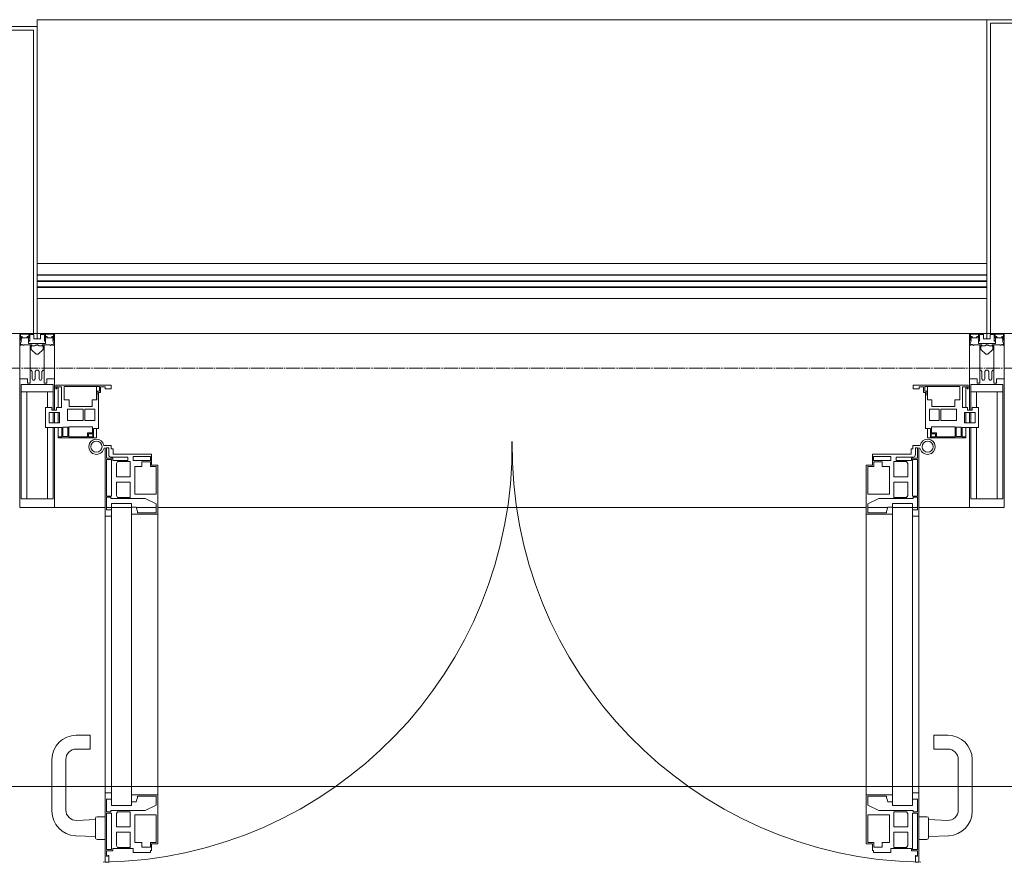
# Model space of a CAD drawing. Header units: millimetres. Extents: x 5617 to 109543, y 7718 to 202726.
# Tile 58 of 84: x 49574 to 50986, y 32391 to 33600. Entities that reach past the tile are written whole.
import ezdxf

# ---------------------------------------------------------------- set-up
doc = ezdxf.new("R2010")
doc.units = ezdxf.units.MM
doc.linetypes.add('ADSK_Линия сетки', pattern=[25, 20, -2.5, 0, -2.5])
for name, color, linetype, lineweight in [('Двери', 7, 'Continuous', 18), ('Импосты витража', 7, 'Continuous', 18), ('Колонны', 7, 'Continuous', 18), ('Ограждение', 7, 'Continuous', 18), ('Оси', 7, 'Continuous', 9), ('Панели витража', 7, 'Continuous', 18), ('Перекрытия', 7, 'Continuous', 18), ('Поручни', 7, 'Continuous', 18), ('Элементы узлов', 7, 'Continuous', 18)]:
    doc.layers.add(name, color=color, linetype=linetype, lineweight=lineweight)

# ---------------------------------------------------------------- blocks, each defined once
blk = doc.blocks.new('135_SLK_K4_AR_rvt-1-МКСС_К4_L16_54_900_')
at = {"layer": 'Перекрытия', "color": 253, "true_color": 0xaaaaaa}
blk.add_line((124100, 32500), (120650, 32500), dxfattribs=at)
blk = doc.blocks.new('Rectangular Mullion - 50Wx250H-V50-МКСС_К4_L16_54_900_')
at = {"layer": 'Элементы узлов', "color": 253, "lineweight": 5, "true_color": 0xaaaaaa}
for p, q in [((-25, 135.1), (-25, 250)), ((-25, 250), (0, 250)), ((25, 250), (0, 250)), ((25, 65.2), (25, 250)), ((-23, 237.3), (0, 237.3)), ((-23, 237.3), (-23, 135.1)), ((-14.9, 135.1), (-14.9, 237.3)), ((23, 237.3), (0, 237.3)), ((14.9, 84), (14.9, 237.3)), ((23, 237.3), (23, 73.6)), ((-25, 113.4), (-25, 128.4)), ((-23, 128.4), (-23, 113.4)), ((-25, 65.2), (-25, 110.1)), ((-23, 110.1), (-23, 73.6)), ((-14.9, 84), (-14.9, 106.6)), ((0, 84), (-23, 84)), ((-0.5, 73.6), (-23, 73.6)), ((-14, 71.3), (-14, 65.2)), ((-10, 71.3), (-14, 71.3)), ((-10, 53), (-10, 71.3)), ((0, 84), (23, 84)), ((0.5, 73.6), (23, 73.6)), ((10, 71.3), (14, 71.3)), ((10, 53), (10, 71.3)), ((14, 71.3), (14, 65.2)), ((-14, 65.2), (-25, 65.2)), ((-7, 65.2), (-5.9, 67.3)), ((-7, 65.2), (-7, 54.7)), ((-4.1, 67.3), (-5.9, 67.3)), ((-4.1, 67.3), (-2.9, 65.1)), ((-2.9, 65.1), (-2.9, 54.6)), ((4.1, 67.3), (2.9, 65.1)), ((2.9, 65.1), (2.9, 54.6)), ((4.1, 67.3), (5.9, 67.3)), ((7, 65.2), (5.9, 67.3)), ((7, 65.2), (7, 54.7)), ((14, 65.2), (25, 65.2)), ((-8.7, 53), (-10, 53)), ((-10, 53), (-10, 17)), ((-8.7, 53), (-7, 54.7)), ((-1.3, 53), (-2.9, 54.6)), ((0, 53), (-1.3, 53)), ((0, 53), (1.3, 53)), ((1.3, 53), (2.9, 54.6)), ((8.7, 53), (7, 54.7)), ((8.7, 53), (10, 53)), ((10, 53), (10, 17)), ((-8.5, 23), (-1.5, 30)), ((-1.5, 30), (0, 30)), ((1.5, 30), (0, 30)), ((8.5, 23), (1.5, 30)), ((-23.8, 14.6), (-25, 14.2)), ((-25, 0), (-25, 14.2)), ((-22.3, 17), (-23.8, 17)), ((-23.8, 17), (-23.8, 14.6)), ((-22.5, 10.6), (-23.8, 14.6)), ((-22.3, 17), (-22.3, 16)), ((-22.3, 16), (-21.3, 16)), ((-19, 17.6), (-21.3, 16)), ((-18.4, 16.6), (-19, 17.6)), ((-7.4, 16.6), (-18.4, 16.6)), ((-12.2, 9), (-12.2, 14.8)), ((-12.2, 14.8), (0, 14.8)), ((-10, 17), (-7.5, 17)), ((-8.5, 18.5), (-8.5, 23)), ((-7.5, 18.5), (-8.5, 18.5)), ((-7.5, 17), (-7.5, 18.5)), ((-7.4, 18), (-7.4, 16.6)), ((-2.6, 18), (-7.4, 18)), ((-2.6, 18), (-2.6, 16.8)), ((-2.6, 16.8), (0, 16.8)), ((2.6, 16.8), (0, 16.8)), ((0, 14.8), (0, 16.8)), ((0, 14.8), (0, 16.8)), ((12.2, 14.8), (0, 14.8)), ((2.6, 18), (2.6, 16.8)), ((2.6, 18), (7.4, 18)), ((7.4, 18), (7.4, 16.6)), ((7.4, 16.6), (18.4, 16.6)), ((7.5, 18.5), (8.5, 18.5)), ((7.5, 17), (7.5, 18.5)), ((10, 17), (7.5, 17)), ((8.5, 18.5), (8.5, 23)), ((12.2, 9), (12.2, 14.8)), ((18.4, 16.6), (19, 17.6)), ((19, 17.6), (21.3, 16)), ((22.3, 16), (21.3, 16)), ((22.3, 17), (22.3, 16)), ((22.3, 17), (23.8, 17)), ((22.5, 10.6), (23.8, 14.6)), ((23.8, 17), (23.8, 14.6)), ((23.8, 14.6), (25, 14.2)), ((25, 0), (25, 14.2)), ((-22.5, 10.6), (-23.7, 9.9)), ((-23.7, 1.3), (-23.7, 9.9)), ((-23.7, 1.3), (-11.8, 1.3)), ((-23.2, 10.2), (-22.5, 8)), ((-22.5, 8), (-22.5, 4.5)), ((-21.3, 4.5), (-22.5, 4.5)), ((-21.3, 4.5), (-21.3, 6.5)), ((-21.3, 6.5), (-14.2, 6.5)), ((-14.2, 6.5), (-14.2, 4.5)), ((-13.2, 4.5), (-14.2, 4.5)), ((-13.2, 4.5), (-12.2, 7.2)), ((-12.7, 7.6), (-11.3, 11.4)), ((-12.7, 7.6), (-11.8, 6.9)), ((-11.8, 1.3), (-11.8, 6.9)), ((-10.5, 11.2), (-11.3, 11.4)), ((-10.5, 1.5), (-10.5, 11.2)), ((-4.8, 1.5), (-10.5, 1.5)), ((0, 8), (-4.8, 8)), ((-4.8, 1.5), (-4.8, 8)), ((0, 0), (0, 8)), ((0, 8), (4.8, 8)), ((0, 0), (0, 8)), ((4.8, 1.5), (4.8, 8)), ((4.8, 1.5), (10.5, 1.5)), ((10.5, 11.2), (11.3, 11.4)), ((10.5, 1.5), (10.5, 11.2)), ((12.7, 7.6), (11.3, 11.4)), ((12.7, 7.6), (11.8, 6.9)), ((11.8, 1.3), (11.8, 6.9)), ((23.7, 1.3), (11.8, 1.3)), ((13.2, 4.5), (12.2, 7.2)), ((13.2, 4.5), (14.2, 4.5)), ((21.3, 6.5), (14.2, 6.5)), ((14.2, 6.5), (14.2, 4.5)), ((21.3, 4.5), (21.3, 6.5)), ((21.3, 4.5), (22.5, 4.5)), ((22.5, 10.6), (23.7, 9.9)), ((23.2, 10.2), (22.5, 8)), ((22.5, 8), (22.5, 4.5)), ((23.7, 1.3), (23.7, 9.9)), ((-25, 0), (0, 0)), ((25, 0), (0, 0))]:
    blk.add_line(p, q, dxfattribs=at)
for centre, start, end in [((-0.5, 73.1), 360, 90), ((0.5, 73.1), 90, 180)]:
    blk.add_arc(centre, 0.5, start, end, dxfattribs=at)
blk = doc.blocks.new('Rectangular Mullion - R_StandardFrame_50Wx250H-V63-МКСС_К4_L16_54_900_')
at = {"layer": 'Импосты витража', "color": 253, "lineweight": 5, "true_color": 0xaaaaaa}
for p, q in [((-25, 135.1), (-25, 250)), ((-25, 250), (25, 250)), ((25, 250), (25, 0)), ((-25, 113.4), (-25, 128.4)), ((-25, 0), (-25, 110.1)), ((0, 0), (-25, 0)), ((25, 0), (5, 0))]:
    blk.add_line(p, q, dxfattribs=at)
blk = doc.blocks.new('A_PAN_ALU_Door_Double - EXT_1_Double_EQ-7512951-МКСС_К4_L16_54_900_')
at = {"layer": 'Двери', "color": 253, "lineweight": 5, "true_color": 0xaaaaaa}
for p, q in [((-583.7, 659.3), (-583.7, 758.9)), ((-583.7, 758.9), (-578.6, 758.9)), ((-583.7, 659.3), (-583.7, 758.9)), ((-583.7, 758.9), (-578.6, 758.9)), ((-581.6, 750.3), (-581.6, 742.3)), ((-579.8, 750.3), (-581.6, 750.3)), ((-581.6, 750.3), (-581.6, 742.3)), ((-579.8, 750.3), (-581.6, 750.3)), ((-579.8, 748.9), (-579.8, 750.3)), ((-579.8, 748.9), (-579.8, 750.3)), ((-578.6, 748.9), (-579.8, 748.9)), ((-578.6, 748.9), (-579.8, 748.9)), ((-578.6, 758.9), (-578.6, 748.9)), ((-578.6, 758.9), (-578.6, 748.9)), ((583.7, 758.9), (578.6, 758.9)), ((578.6, 758.9), (578.6, 748.9)), ((583.7, 758.9), (578.6, 758.9)), ((578.6, 758.9), (578.6, 748.9)), ((578.6, 748.9), (579.8, 748.9)), ((578.6, 748.9), (579.8, 748.9)), ((579.8, 748.9), (579.8, 750.3)), ((579.8, 750.3), (581.6, 750.3)), ((579.8, 748.9), (579.8, 750.3)), ((579.8, 750.3), (581.6, 750.3)), ((581.6, 750.3), (581.6, 742.3)), ((581.6, 750.3), (581.6, 742.3)), ((583.7, 659.3), (583.7, 758.9)), ((583.7, 659.3), (583.7, 758.9)), ((-581.6, 742.3), (-572.9, 742.3)), ((-581.6, 742.3), (-572.9, 742.3)), ((-581.6, 740.6), (-581.6, 688.2)), ((-574.6, 740.6), (-581.6, 740.6)), ((-581.6, 740.6), (-581.6, 688.2)), ((-574.6, 740.6), (-581.6, 740.6)), ((-574.6, 688.2), (-574.6, 740.6)), ((-574.6, 688.2), (-574.6, 740.6)), ((-572.9, 742.3), (-572.9, 739.3)), ((-572.9, 742.3), (-572.9, 739.3)), ((-572.9, 739.3), (-543.6, 739.3)), ((-572.9, 739.3), (-543.6, 739.3)), ((-566.1, 737.5), (-567.6, 734.8)), ((-566.1, 737.5), (-567.6, 734.8)), ((-567.6, 734.8), (-567.6, 715.8)), ((-567.6, 734.8), (-567.6, 715.8)), ((-547.7, 737.5), (-566.1, 737.5)), ((-547.7, 737.5), (-566.1, 737.5)), ((-547.7, 715.8), (-547.7, 737.5)), ((-547.7, 715.8), (-547.7, 737.5)), ((-543.6, 744.8), (-518.6, 744.8)), ((-543.6, 739.3), (-543.6, 744.8)), ((-543.6, 744.8), (-518.6, 744.8)), ((-543.6, 739.3), (-543.6, 744.8)), ((-531.2, 737.1), (-531.2, 730.5)), ((-518.8, 737.1), (-531.2, 737.1)), ((-531.2, 737.1), (-531.2, 730.5)), ((-518.8, 737.1), (-531.2, 737.1)), ((-518.8, 730.6), (-518.8, 737.1)), ((-518.8, 730.6), (-518.8, 737.1)), ((-518.6, 744.8), (-518.6, 741.8)), ((-518.6, 744.8), (-518.6, 741.8)), ((-518.6, 741.8), (-517.1, 741.8)), ((-518.6, 741.8), (-517.1, 741.8)), ((-517.1, 741.8), (-517.1, 732.3)), ((-517.1, 741.8), (-517.1, 732.3)), ((518.6, 741.8), (517.1, 741.8)), ((517.1, 741.8), (517.1, 732.3)), ((518.6, 741.8), (517.1, 741.8)), ((517.1, 741.8), (517.1, 732.3)), ((543.6, 744.8), (518.6, 744.8)), ((518.6, 744.8), (518.6, 741.8)), ((543.6, 744.8), (518.6, 744.8)), ((518.6, 744.8), (518.6, 741.8)), ((518.8, 730.6), (518.8, 737.1)), ((518.8, 737.1), (531.2, 737.1)), ((518.8, 730.6), (518.8, 737.1)), ((518.8, 737.1), (531.2, 737.1)), ((531.2, 737.1), (531.2, 730.5)), ((531.2, 737.1), (531.2, 730.5)), ((543.6, 739.3), (543.6, 744.8)), ((543.6, 739.3), (543.6, 744.8)), ((572.9, 739.3), (543.6, 739.3)), ((572.9, 739.3), (543.6, 739.3)), ((547.7, 715.8), (547.7, 737.5)), ((547.7, 737.5), (566.1, 737.5)), ((547.7, 715.8), (547.7, 737.5)), ((547.7, 737.5), (566.1, 737.5)), ((566.1, 737.5), (567.6, 734.8)), ((566.1, 737.5), (567.6, 734.8)), ((567.6, 734.8), (567.6, 715.8)), ((567.6, 734.8), (567.6, 715.8)), ((581.6, 742.3), (572.9, 742.3)), ((572.9, 742.3), (572.9, 739.3)), ((581.6, 742.3), (572.9, 742.3)), ((572.9, 742.3), (572.9, 739.3)), ((574.6, 688.2), (574.6, 740.6)), ((574.6, 740.6), (581.6, 740.6)), ((574.6, 688.2), (574.6, 740.6)), ((574.6, 740.6), (581.6, 740.6)), ((581.6, 740.6), (581.6, 688.2)), ((581.6, 740.6), (581.6, 688.2)), ((-541.3, 730.5), (-541.3, 691)), ((-531.2, 730.5), (-541.3, 730.5)), ((-541.3, 730.5), (-541.3, 691)), ((-531.2, 730.5), (-541.3, 730.5)), ((-510.6, 730.6), (-518.8, 730.6)), ((-510.6, 730.6), (-518.8, 730.6)), ((-517.1, 732.3), (-508.2, 732.3)), ((-517.1, 732.3), (-508.2, 732.3)), ((-510.6, 691), (-510.6, 730.6)), ((-510.6, 691), (-510.6, 730.6)), ((-508.2, 732.3), (-508.2, 662.3)), ((-508.2, 732.3), (-508.2, 662.3)), ((517.1, 732.3), (508.2, 732.3)), ((508.2, 732.3), (508.2, 662.3)), ((517.1, 732.3), (508.2, 732.3)), ((508.2, 732.3), (508.2, 662.3)), ((510.6, 691), (510.6, 730.6)), ((510.6, 730.6), (518.8, 730.6)), ((510.6, 691), (510.6, 730.6)), ((510.6, 730.6), (518.8, 730.6)), ((531.2, 730.5), (541.3, 730.5)), ((531.2, 730.5), (541.3, 730.5)), ((541.3, 730.5), (541.3, 691)), ((541.3, 730.5), (541.3, 691)), ((-567.6, 715.8), (-547.7, 715.8)), ((-567.6, 715.8), (-547.7, 715.8)), ((-567.6, 708), (-567.6, 688.9)), ((-547.7, 708), (-567.6, 708)), ((-567.6, 708), (-567.6, 688.9)), ((-547.7, 708), (-567.6, 708)), ((-547.7, 686.3), (-547.7, 708)), ((-547.7, 686.3), (-547.7, 708)), ((567.6, 715.8), (547.7, 715.8)), ((567.6, 715.8), (547.7, 715.8)), ((547.7, 708), (567.6, 708)), ((547.7, 686.3), (547.7, 708)), ((547.7, 708), (567.6, 708)), ((547.7, 686.3), (547.7, 708)), ((567.6, 708), (567.6, 688.9)), ((567.6, 708), (567.6, 688.9)), ((-581.6, 688.2), (-574.6, 688.2)), ((-581.6, 688.2), (-574.6, 688.2)), ((-581.6, 686.5), (-581.6, 668.4)), ((-575.4, 686.5), (-581.6, 686.5)), ((-581.6, 686.5), (-581.6, 668.4)), ((-575.4, 686.5), (-581.6, 686.5)), ((-575.4, 684.5), (-575.4, 686.5)), ((-575.4, 684.5), (-575.4, 686.5)), ((-526.4, 684.5), (-575.4, 684.5)), ((-526.4, 684.5), (-575.4, 684.5)), ((-567.6, 688.9), (-566.1, 686.3)), ((-567.6, 688.9), (-566.1, 686.3)), ((-566.1, 686.3), (-547.7, 686.3)), ((-566.1, 686.3), (-547.7, 686.3)), ((-541.3, 691), (-510.6, 691)), ((-541.3, 691), (-510.6, 691)), ((-510.6, 676.8), (-526.4, 684.5)), ((-510.6, 676.8), (-526.4, 684.5)), ((541.3, 691), (510.6, 691)), ((541.3, 691), (510.6, 691)), ((510.6, 676.8), (526.4, 684.5)), ((510.6, 676.8), (526.4, 684.5)), ((526.4, 684.5), (575.4, 684.5)), ((526.4, 684.5), (575.4, 684.5)), ((566.1, 686.3), (547.7, 686.3)), ((566.1, 686.3), (547.7, 686.3)), ((567.6, 688.9), (566.1, 686.3)), ((567.6, 688.9), (566.1, 686.3)), ((581.6, 688.2), (574.6, 688.2)), ((581.6, 688.2), (574.6, 688.2)), ((575.4, 684.5), (575.4, 686.5)), ((575.4, 686.5), (581.6, 686.5)), ((575.4, 684.5), (575.4, 686.5)), ((575.4, 686.5), (581.6, 686.5)), ((581.6, 686.5), (581.6, 668.4)), ((581.6, 686.5), (581.6, 668.4)), ((-583.7, 244.2), (-583.7, 677.3)), ((-581.6, 668.4), (-574.6, 668.4)), ((-581.6, 668.4), (-574.6, 668.4)), ((-574.6, 677.3), (-546, 677.3)), ((-574.6, 244.2), (-574.6, 677.3)), ((-574.6, 668.4), (-574.6, 659.3)), ((-574.6, 668.4), (-574.6, 659.3)), ((-546, 677.3), (-546, 244.2)), ((-546, 672), (-539.3, 672)), ((-546, 662.3), (-546, 672)), ((-546, 672), (-539.3, 672)), ((-546, 662.3), (-546, 672)), ((-539.3, 672), (-537.1, 665.9)), ((-539.3, 672), (-537.1, 665.9)), ((-537.1, 665.9), (-537.1, 663.8)), ((-537.1, 665.9), (-537.1, 663.8)), ((-510.6, 663.8), (-510.6, 676.8)), ((-510.6, 663.8), (-510.6, 676.8)), ((510.6, 663.8), (510.6, 676.8)), ((510.6, 663.8), (510.6, 676.8)), ((539.3, 672), (537.1, 665.9)), ((539.3, 672), (537.1, 665.9)), ((537.1, 665.9), (537.1, 663.8)), ((537.1, 665.9), (537.1, 663.8)), ((546, 672), (539.3, 672)), ((546, 672), (539.3, 672)), ((546, 677.3), (546, 244.2)), ((574.6, 677.3), (546, 677.3)), ((546, 662.3), (546, 672)), ((546, 662.3), (546, 672)), ((574.6, 244.2), (574.6, 677.3)), ((581.6, 668.4), (574.6, 668.4)), ((574.6, 668.4), (574.6, 659.3)), ((581.6, 668.4), (574.6, 668.4)), ((574.6, 668.4), (574.6, 659.3)), ((583.7, 244.2), (583.7, 677.3)), ((-574.6, 659.3), (-583.7, 659.3)), ((-574.6, 659.3), (-583.7, 659.3)), ((-508.2, 662.3), (-546, 662.3)), ((-508.2, 662.3), (-546, 662.3)), ((-537.1, 663.8), (-510.6, 663.8)), ((-537.1, 663.8), (-510.6, 663.8)), ((-508.2, 662.3), (-508.2, 259.2)), ((508.2, 662.3), (546, 662.3)), ((508.2, 662.3), (546, 662.3)), ((508.2, 662.3), (508.2, 259.2)), ((537.1, 663.8), (510.6, 663.8)), ((537.1, 663.8), (510.6, 663.8)), ((574.6, 659.3), (583.7, 659.3)), ((574.6, 659.3), (583.7, 659.3)), ((-583.7, 262.2), (-574.6, 262.2)), ((-583.7, 164.2), (-583.7, 262.2)), ((-574.6, 262.2), (-574.6, 253.1)), ((-546, 259.2), (-508.2, 259.2)), ((-546, 249.6), (-546, 259.2)), ((-537.1, 255.7), (-539.3, 249.6)), ((-537.1, 257.7), (-537.1, 255.7)), ((-510.6, 257.7), (-537.1, 257.7)), ((-510.6, 244.7), (-510.6, 257.7)), ((-508.2, 259.2), (-508.2, 189.3)), ((546, 259.2), (508.2, 259.2)), ((508.2, 259.2), (508.2, 189.3)), ((510.6, 244.7), (510.6, 257.7)), ((510.6, 257.7), (537.1, 257.7)), ((537.1, 257.7), (537.1, 255.7)), ((537.1, 255.7), (539.3, 249.6)), ((546, 249.6), (546, 259.2)), ((583.7, 262.2), (574.6, 262.2)), ((574.6, 262.2), (574.6, 253.1)), ((583.7, 164.2), (583.7, 262.2)), ((-581.6, 253.1), (-581.6, 235.1)), ((-574.6, 253.1), (-581.6, 253.1)), ((-574.6, 244.2), (-546, 244.2)), ((-539.3, 249.6), (-546, 249.6)), ((-526.4, 237), (-510.6, 244.7)), ((526.4, 237), (510.6, 244.7)), ((539.3, 249.6), (546, 249.6)), ((574.6, 244.2), (546, 244.2)), ((574.6, 253.1), (581.6, 253.1)), ((581.6, 253.1), (581.6, 235.1)), ((-581.6, 235.1), (-575.4, 235.1)), ((-581.6, 233.4), (-581.6, 180.9)), ((-574.6, 233.4), (-581.6, 233.4)), ((-575.4, 237), (-526.4, 237)), ((-575.4, 235.1), (-575.4, 237)), ((-574.6, 180.9), (-574.6, 233.4)), ((-566.1, 235.3), (-567.6, 232.6)), ((-567.6, 232.6), (-567.6, 213.6)), ((-547.7, 235.3), (-566.1, 235.3)), ((-547.7, 213.6), (-547.7, 235.3)), ((-541.3, 230.6), (-541.3, 191)), ((-510.6, 230.6), (-541.3, 230.6)), ((-510.6, 191), (-510.6, 230.6)), ((510.6, 230.6), (541.3, 230.6)), ((510.6, 191), (510.6, 230.6)), ((575.4, 237), (526.4, 237)), ((541.3, 230.6), (541.3, 191)), ((547.7, 213.6), (547.7, 235.3)), ((547.7, 235.3), (566.1, 235.3)), ((566.1, 235.3), (567.6, 232.6)), ((567.6, 232.6), (567.6, 213.6)), ((574.6, 233.4), (581.6, 233.4)), ((574.6, 180.9), (574.6, 233.4)), ((575.4, 235.1), (575.4, 237)), ((581.6, 235.1), (575.4, 235.1)), ((581.6, 233.4), (581.6, 180.9)), ((-567.6, 213.6), (-547.7, 213.6)), ((567.6, 213.6), (547.7, 213.6)), ((-567.6, 205.7), (-567.6, 186.7)), ((-547.7, 205.7), (-567.6, 205.7)), ((-547.7, 184), (-547.7, 205.7)), ((547.7, 205.7), (567.6, 205.7)), ((547.7, 184), (547.7, 205.7)), ((567.6, 205.7), (567.6, 186.7)), ((-567.6, 186.7), (-566.1, 184)), ((-566.1, 184), (-547.7, 184)), ((-541.3, 191), (-531.2, 191)), ((-531.2, 191), (-531.2, 184.4)), ((-531.2, 184.4), (-518.8, 184.4)), ((-518.8, 191), (-510.6, 191)), ((-518.8, 184.4), (-518.8, 191)), ((-517.1, 189.3), (-517.1, 173.3)), ((-508.2, 189.3), (-517.1, 189.3)), ((508.2, 189.3), (517.1, 189.3)), ((518.8, 191), (510.6, 191)), ((517.1, 189.3), (517.1, 173.3)), ((518.8, 184.4), (518.8, 191)), ((531.2, 184.4), (518.8, 184.4)), ((541.3, 191), (531.2, 191)), ((531.2, 191), (531.2, 184.4)), ((566.1, 184), (547.7, 184)), ((567.6, 186.7), (566.1, 184)), ((-581.6, 180.9), (-574.6, 180.9)), ((-581.6, 179.2), (-581.6, 164.2)), ((-572.9, 179.2), (-581.6, 179.2)), ((-578.6, 164.2), (-578.6, 174.5)), ((-575.5, 177.5), (-551.3, 177.5)), ((-572.9, 182.2), (-572.9, 179.2)), ((-551.3, 182.2), (-572.9, 182.2)), ((-572.4, 173.3), (-572.4, 165.6)), ((-517.1, 173.3), (-572.4, 173.3)), ((-551.3, 177.5), (-551.3, 182.2)), ((-543.6, 182.2), (-543.6, 176.7)), ((-518.6, 182.2), (-543.6, 182.2)), ((-543.6, 176.7), (-518.6, 176.7)), ((-518.6, 176.7), (-518.6, 182.2)), ((517.1, 173.3), (572.4, 173.3)), ((518.6, 182.2), (543.6, 182.2)), ((518.6, 176.7), (518.6, 182.2)), ((543.6, 176.7), (518.6, 176.7)), ((543.6, 182.2), (543.6, 176.7)), ((551.3, 177.5), (551.3, 182.2)), ((551.3, 182.2), (572.9, 182.2)), ((575.5, 177.5), (551.3, 177.5)), ((572.4, 173.3), (572.4, 165.6)), ((572.9, 182.2), (572.9, 179.2)), ((572.9, 179.2), (581.6, 179.2)), ((581.6, 180.9), (574.6, 180.9)), ((578.6, 164.2), (578.6, 174.5)), ((581.6, 179.2), (581.6, 164.2)), ((-575.1, 160.7), (-585.4, 160.7)), ((-581.6, 164.2), (-578.6, 164.2)), ((-575.1, 165.6), (-575.1, 160.7)), ((-572.4, 165.6), (-575.1, 165.6)), ((572.4, 165.6), (575.1, 165.6)), ((575.1, 165.6), (575.1, 160.7)), ((575.1, 160.7), (585.4, 160.7)), ((581.6, 164.2), (578.6, 164.2))]:
    blk.add_line(p, q, dxfattribs=at)
at = {"layer": 'Двери', "lineweight": 5}
for p, q in [((-597.6, 721.7), (-626.4, 720.7)), ((-597.6, 723.5), (-597.6, 696)), ((-583.6, 726), (-595.1, 726)), ((583.6, 726), (595.1, 726)), ((597.6, 723.5), (597.6, 696)), ((597.6, 721.7), (626.4, 720.7)), ((-624.5, 698.8), (-597.6, 697.7)), ((-595.1, 693.5), (-583.6, 693.5)), ((595.1, 693.5), (583.6, 693.5)), ((624.5, 698.8), (597.6, 697.7)), ((-660.1, 685.7), (-660.1, 611.5)), ((-640.1, 611.5), (-640.1, 683.8)), ((640.1, 611.5), (640.1, 683.8)), ((660.1, 685.7), (660.1, 611.5)), ((-605.1, 596.5), (-625.1, 596.5)), ((-605.1, 576.5), (-605.1, 596.5)), ((605.1, 576.5), (605.1, 596.5)), ((605.1, 596.5), (625.1, 596.5)), ((-625.1, 576.5), (-605.1, 576.5)), ((625.1, 576.5), (605.1, 576.5))]:
    blk.add_line(p, q, dxfattribs=at)
at = {"layer": 'Двери', "color": 254, "lineweight": 5, "true_color": 0xd4d4d4}
for centre, start, end in [((-596.2, 162.6), 359.296, 89.0613), ((596.2, 162.6), 90.9387, 180.704)]:
    blk.add_arc(centre, 596.2, start, end, dxfattribs=at)
at = {"layer": 'Двери', "lineweight": 5}
for centre, radius, start, end in [((-625.1, 685.7), 35, 92.1945, 180), ((-595.1, 723.5), 2.5, 90, 180), ((595.1, 723.5), 2.5, 360, 90), ((625.1, 685.7), 35, 360, 87.8055), ((-625.1, 683.8), 15, 87.8056, 180), ((-595.1, 696), 2.5, 180, 270), ((595.1, 696), 2.5, 270, 360), ((625.1, 683.8), 15, 0, 92.1944), ((-625.1, 611.5), 35, 180, 270), ((-625.1, 611.5), 15, 180, 270), ((625.1, 611.5), 35, 270, 360), ((625.1, 611.5), 15, 270, 360)]:
    blk.add_arc(centre, radius, start, end, dxfattribs=at)
at = {"layer": 'Двери', "color": 253, "lineweight": 5, "true_color": 0xaaaaaa}
for centre, radius, start, end in [((-596.2, 162.7), 11, 16.047, 350.0284), ((-596.2, 162.6), 8, 90, 270), ((-596.2, 162.6), 8, 270, 90), ((-575.5, 174.5), 3, 90, 180), ((575.5, 174.5), 3, 360, 90), ((596.2, 162.7), 11, 189.9716, 163.953), ((596.2, 162.6), 8, 90, 270), ((596.2, 162.6), 8, 270, 90), ((-583.7, 166.3), 2.03, 196.0721, 270), ((583.7, 166.3), 2.03, 270, 343.9279)]:
    blk.add_arc(centre, radius, start, end, dxfattribs=at)
at = {"layer": 'Панели витража', "color": 253, "lineweight": 5, "true_color": 0xaaaaaa}
for p, q in [((-600.3, 150), (-651.2, 150)), ((-651.2, 150), (-651.2, 148.5)), ((-651.2, 148.5), (-645.9, 148.5)), ((-651.2, 148.5), (-651.2, 135.1)), ((-645.9, 148.5), (-645.9, 135.1)), ((-644.3, 134.5), (-644.3, 148.2)), ((-644.3, 148.2), (-637.3, 148.2)), ((-637.3, 148.2), (-637.3, 134.5)), ((-635.9, 134.2), (-635.9, 148.4)), ((-635.9, 148.4), (-608.9, 148.4)), ((-608.9, 148.4), (-608.9, 142.8)), ((-608.9, 142.8), (-601.9, 142.8)), ((-607.5, 148.7), (-601.5, 148.7)), ((-607.5, 144.4), (-607.5, 148.7)), ((-601.5, 144.4), (-607.5, 144.4)), ((-601.9, 142.8), (-601.9, 134.2)), ((-601.5, 148.7), (-601.5, 144.4)), ((-600.3, 136.5), (-600.3, 150)), ((-596.2, 150), (-600.3, 150)), ((-596.2, 136.5), (-596.2, 150)), ((596.2, 150), (596.2, 136.5)), ((600.3, 150), (596.2, 150)), ((651.2, 150), (600.3, 150)), ((600.3, 150), (600.3, 136.5)), ((601.5, 144.4), (601.5, 148.7)), ((601.5, 148.7), (607.5, 148.7)), ((607.5, 144.4), (601.5, 144.4)), ((601.9, 134.2), (601.9, 142.8)), ((601.9, 142.8), (608.9, 142.8)), ((607.5, 148.7), (607.5, 144.4)), ((608.9, 142.8), (608.9, 148.4)), ((608.9, 148.4), (635.9, 148.4)), ((635.9, 148.4), (635.9, 134.2)), ((637.3, 148.2), (644.3, 148.2)), ((637.3, 134.5), (637.3, 148.2)), ((644.3, 148.2), (644.3, 134.5)), ((645.9, 135.1), (645.9, 148.5)), ((645.9, 148.5), (651.2, 148.5)), ((651.2, 148.5), (651.2, 150)), ((651.2, 135.1), (651.2, 148.5)), ((-645.9, 135.1), (-669.2, 135.1)), ((-669.2, 135.1), (-669.2, 106.6)), ((-664.2, 113.4), (-664.2, 128.4)), ((-664.2, 128.4), (-649.2, 128.4)), ((-651.2, 128.4), (-651.2, 113.4)), ((-649.2, 128.4), (-649.2, 113.4)), ((-637.3, 134.5), (-644.3, 134.5)), ((-601.9, 134.2), (-635.9, 134.2)), ((-593.3, 136.5), (-600.3, 136.5)), ((-593.3, 84.8), (-593.3, 136.5)), ((600.3, 136.5), (593.3, 136.5)), ((593.3, 136.5), (593.3, 84.8)), ((635.9, 134.2), (601.9, 134.2)), ((644.3, 134.5), (637.3, 134.5)), ((669.2, 135.1), (645.9, 135.1)), ((649.2, 128.4), (664.2, 128.4)), ((649.2, 113.4), (649.2, 128.4)), ((651.2, 113.4), (651.2, 128.4)), ((664.2, 128.4), (664.2, 113.4)), ((669.2, 106.6), (669.2, 135.1)), ((-649.2, 113.4), (-664.2, 113.4)), ((-637.8, 108.8), (-637.8, 125)), ((-637.8, 125), (-615.2, 125)), ((-615.2, 125), (-615.2, 108.8)), ((-613, 108.8), (-613, 125)), ((-613, 125), (-598.7, 125)), ((-598.7, 125), (-598.7, 108.8)), ((598.7, 125), (613, 125)), ((598.7, 108.8), (598.7, 125)), ((613, 125), (613, 108.8)), ((615.2, 125), (637.8, 125)), ((615.2, 108.8), (615.2, 125)), ((637.8, 125), (637.8, 108.8)), ((664.2, 113.4), (649.2, 113.4)), ((-669.2, 106.6), (-660.2, 106.6)), ((-660.2, 106.6), (-660.2, 110.1)), ((-660.2, 110.1), (-653.3, 110.1)), ((-653.3, 110.1), (-653.3, 106.6)), ((-653.3, 106.6), (-646.3, 106.6)), ((-651.2, 106.6), (-651.2, 76.7)), ((-646.3, 106.6), (-646.3, 76.7)), ((-615.2, 108.8), (-637.8, 108.8)), ((-635.3, 95.5), (-635.3, 105)), ((-635.3, 105), (-602.1, 105)), ((-598.7, 108.8), (-613, 108.8)), ((-602.1, 105), (-602.1, 95.5)), ((613, 108.8), (598.7, 108.8)), ((602.1, 95.5), (602.1, 105)), ((602.1, 105), (635.3, 105)), ((637.8, 108.8), (615.2, 108.8)), ((635.3, 105), (635.3, 95.5)), ((646.3, 76.7), (646.3, 106.6)), ((646.3, 106.6), (653.3, 106.6)), ((651.2, 76.7), (651.2, 106.6)), ((653.3, 106.6), (653.3, 110.1)), ((653.3, 110.1), (660.2, 110.1)), ((660.2, 110.1), (660.2, 106.6)), ((660.2, 106.6), (669.2, 106.6)), ((-642.4, 76.3), (-642.4, 95.5)), ((-642.4, 95.5), (-635.3, 95.5)), ((-602.1, 95.5), (-595.8, 95.5)), ((-596.2, 76.2), (-596.2, 95.5)), ((-595.8, 95.5), (-595.8, 89)), ((-595.8, 89), (-595, 88.2)), ((-595, 88.2), (-595, 83.1)), ((-590.3, 84.8), (-593.3, 84.8)), ((-590.3, 76.5), (-590.3, 84.8)), ((593.3, 84.8), (590.3, 84.8)), ((590.3, 84.8), (590.3, 76.5)), ((595, 88.2), (595.8, 89)), ((595, 83.1), (595, 88.2)), ((595.8, 89), (595.8, 95.5)), ((595.8, 95.5), (602.1, 95.5)), ((596.2, 95.5), (596.2, 76.2)), ((635.3, 95.5), (642.4, 95.5)), ((642.4, 95.5), (642.4, 76.3)), ((-652.8, 79.5), (-654.3, 79.5)), ((-654.3, 79.5), (-654.3, 74.5)), ((-654.3, 74.5), (-575.3, 74.5)), ((-652.8, 76.7), (-652.8, 79.5)), ((-646.3, 76.7), (-652.8, 76.7)), ((-592, 76.3), (-642.4, 76.3)), ((-595, 83.1), (-592, 83.1)), ((-592, 83.1), (-592, 76.3)), ((-583.9, 76.5), (-590.3, 76.5)), ((-575.3, 79.5), (-583.9, 79.5)), ((-583.9, 79.5), (-583.9, 76.5)), ((-575.3, 74.5), (-575.3, 79.5)), ((583.9, 79.5), (575.3, 79.5)), ((575.3, 79.5), (575.3, 74.5)), ((575.3, 74.5), (654.3, 74.5)), ((583.9, 76.5), (583.9, 79.5)), ((590.3, 76.5), (583.9, 76.5)), ((592, 76.3), (592, 83.1)), ((592, 83.1), (595, 83.1)), ((642.4, 76.3), (592, 76.3)), ((652.8, 76.7), (646.3, 76.7)), ((654.3, 79.5), (652.8, 79.5)), ((652.8, 79.5), (652.8, 76.7)), ((654.3, 74.5), (654.3, 79.5))]:
    blk.add_line(p, q, dxfattribs=at)
blk = doc.blocks.new('Rectangular Mullion - R_StandardFrame_50Wx250H-V64-МКСС_К4_L16_54_900_')
at = {"layer": 'Импосты витража', "color": 253, "lineweight": 5, "true_color": 0xaaaaaa}
for p, q in [((132872.5, 33150), (131560, 33150)), ((131632.5, 32900), (131560, 32900)), ((131670.3, 32900), (131634.6, 32900)), ((131705.7, 32900), (131677.1, 32900)), ((132724.5, 32900), (131708, 32900)), ((132755.4, 32900), (132726.8, 32900)), ((132797.9, 32900), (132762.2, 32900)), ((132872.5, 32900), (132800, 32900))]:
    blk.add_line(p, q, dxfattribs=at)
blk = doc.blocks.new('Rectangular Mullion - 50Wx250H-V48-МКСС_К4_L16_54_900_')
at = {"layer": 'Элементы узлов', "color": 253, "lineweight": 5, "true_color": 0xaaaaaa}
for p, q in [((-25, 65.2), (-25, 250)), ((-25, 250), (0, 250)), ((25, 250), (0, 250)), ((25, 135.1), (25, 250)), ((-23, 237.3), (0, 237.3)), ((-23, 237.3), (-23, 73.6)), ((-14.9, 84), (-14.9, 237.3)), ((23, 237.3), (0, 237.3)), ((14.9, 135.1), (14.9, 237.3)), ((23, 237.3), (23, 135.1)), ((23, 128.4), (23, 113.4)), ((25, 113.4), (25, 128.4)), ((14.9, 84), (14.9, 106.6)), ((23, 110.1), (23, 73.6)), ((25, 65.2), (25, 110.1)), ((0, 84), (-23, 84)), ((-0.5, 73.6), (-23, 73.6)), ((-14, 71.3), (-14, 65.2)), ((-10, 71.3), (-14, 71.3)), ((-10, 53), (-10, 71.3)), ((0, 84), (23, 84)), ((0.5, 73.6), (23, 73.6)), ((10, 71.3), (14, 71.3)), ((10, 53), (10, 71.3)), ((14, 71.3), (14, 65.2)), ((-14, 65.2), (-25, 65.2)), ((-7, 65.2), (-5.9, 67.3)), ((-7, 65.2), (-7, 54.7)), ((-4.1, 67.3), (-5.9, 67.3)), ((-4.1, 67.3), (-2.9, 65.1)), ((-2.9, 65.1), (-2.9, 54.6)), ((4.1, 67.3), (2.9, 65.1)), ((2.9, 65.1), (2.9, 54.6)), ((4.1, 67.3), (5.9, 67.3)), ((7, 65.2), (5.9, 67.3)), ((7, 65.2), (7, 54.7)), ((14, 65.2), (25, 65.2)), ((-8.7, 53), (-10, 53)), ((-10, 53), (-10, 17)), ((-8.7, 53), (-7, 54.7)), ((-1.3, 53), (-2.9, 54.6)), ((0, 53), (-1.3, 53)), ((0, 53), (1.3, 53)), ((1.3, 53), (2.9, 54.6)), ((8.7, 53), (7, 54.7)), ((8.7, 53), (10, 53)), ((10, 53), (10, 17)), ((-8.5, 23), (-1.5, 30)), ((-1.5, 30), (0, 30)), ((1.5, 30), (0, 30)), ((8.5, 23), (1.5, 30)), ((-23.8, 14.6), (-25, 14.2)), ((-25, 0), (-25, 14.2)), ((-22.3, 17), (-23.8, 17)), ((-23.8, 17), (-23.8, 14.6)), ((-22.5, 10.6), (-23.8, 14.6)), ((-22.3, 17), (-22.3, 16)), ((-22.3, 16), (-21.3, 16)), ((-19, 17.6), (-21.3, 16)), ((-18.4, 16.6), (-19, 17.6)), ((-7.4, 16.6), (-18.4, 16.6)), ((-12.2, 9), (-12.2, 14.8)), ((-12.2, 14.8), (0, 14.8)), ((-10, 17), (-7.5, 17)), ((-8.5, 18.5), (-8.5, 23)), ((-7.5, 18.5), (-8.5, 18.5)), ((-7.5, 17), (-7.5, 18.5)), ((-7.4, 18), (-7.4, 16.6)), ((-2.6, 18), (-7.4, 18)), ((-2.6, 18), (-2.6, 16.8)), ((-2.6, 16.8), (0, 16.8)), ((2.6, 16.8), (0, 16.8)), ((0, 14.8), (0, 16.8)), ((0, 14.8), (0, 16.8)), ((12.2, 14.8), (0, 14.8)), ((2.6, 18), (2.6, 16.8)), ((2.6, 18), (7.4, 18)), ((7.4, 18), (7.4, 16.6)), ((7.4, 16.6), (18.4, 16.6)), ((7.5, 18.5), (8.5, 18.5)), ((7.5, 17), (7.5, 18.5)), ((10, 17), (7.5, 17)), ((8.5, 18.5), (8.5, 23)), ((12.2, 9), (12.2, 14.8)), ((18.4, 16.6), (19, 17.6)), ((19, 17.6), (21.3, 16)), ((22.3, 16), (21.3, 16)), ((22.3, 17), (22.3, 16)), ((22.3, 17), (23.8, 17)), ((22.5, 10.6), (23.8, 14.6)), ((23.8, 17), (23.8, 14.6)), ((23.8, 14.6), (25, 14.2)), ((25, 0), (25, 14.2)), ((-22.5, 10.6), (-23.7, 9.9)), ((-23.7, 1.3), (-23.7, 9.9)), ((-23.7, 1.3), (-11.8, 1.3)), ((-23.2, 10.2), (-22.5, 8)), ((-22.5, 8), (-22.5, 4.5)), ((-21.3, 4.5), (-22.5, 4.5)), ((-21.3, 4.5), (-21.3, 6.5)), ((-21.3, 6.5), (-14.2, 6.5)), ((-14.2, 6.5), (-14.2, 4.5)), ((-13.2, 4.5), (-14.2, 4.5)), ((-13.2, 4.5), (-12.2, 7.2)), ((-12.7, 7.6), (-11.3, 11.4)), ((-12.7, 7.6), (-11.8, 6.9)), ((-11.8, 1.3), (-11.8, 6.9)), ((-10.5, 11.2), (-11.3, 11.4)), ((-10.5, 1.5), (-10.5, 11.2)), ((-4.8, 1.5), (-10.5, 1.5)), ((0, 8), (-4.8, 8)), ((-4.8, 1.5), (-4.8, 8)), ((0, 0), (0, 8)), ((0, 8), (4.8, 8)), ((0, 0), (0, 8)), ((4.8, 1.5), (4.8, 8)), ((4.8, 1.5), (10.5, 1.5)), ((10.5, 11.2), (11.3, 11.4)), ((10.5, 1.5), (10.5, 11.2)), ((12.7, 7.6), (11.3, 11.4)), ((12.7, 7.6), (11.8, 6.9)), ((11.8, 1.3), (11.8, 6.9)), ((23.7, 1.3), (11.8, 1.3)), ((13.2, 4.5), (12.2, 7.2)), ((13.2, 4.5), (14.2, 4.5)), ((21.3, 6.5), (14.2, 6.5)), ((14.2, 6.5), (14.2, 4.5)), ((21.3, 4.5), (21.3, 6.5)), ((21.3, 4.5), (22.5, 4.5)), ((22.5, 10.6), (23.7, 9.9)), ((23.2, 10.2), (22.5, 8)), ((22.5, 8), (22.5, 4.5)), ((23.7, 1.3), (23.7, 9.9)), ((-25, 0), (0, 0)), ((25, 0), (0, 0))]:
    blk.add_line(p, q, dxfattribs=at)
for centre, start, end in [((-0.5, 73.1), 360, 90), ((0.5, 73.1), 90, 180)]:
    blk.add_arc(centre, 0.5, start, end, dxfattribs=at)
blk = doc.blocks.new('Rectangular Mullion - R_StandardFrame_50Wx250H-V65-МКСС_К4_L16_54_900_')
at = {"layer": 'Импосты витража', "color": 253, "lineweight": 5, "true_color": 0xaaaaaa}
for p, q in [((-25, 0), (-25, 250)), ((-25, 250), (25, 250)), ((25, 250), (25, 135.1)), ((25, 128.4), (25, 113.4)), ((25, 110.1), (25, 0)), ((-5, 0), (-25, 0)), ((25, 0), (0, 0))]:
    blk.add_line(p, q, dxfattribs=at)
blk = doc.blocks.new('Ограждение - Ограждение-6015241-МКСС_К4_L16_54_900_')
at = {"layer": 'Поручни', "color": 253, "lineweight": 5, "true_color": 0xaaaaaa}
for p, q in [((39347.5, 17850), (37985, 17850)), ((39347.5, 17834), (37985, 17834)), ((39347.5, 17833.5), (37985, 17833.5)), ((39347.5, 17825.5), (37985, 17825.5)), ((39347.5, 17824.5), (37985, 17824.5)), ((39347.5, 17816.5), (37985, 17816.5)), ((39347.5, 17816), (37985, 17816)), ((37985, 17800), (39347.5, 17800))]:
    blk.add_line(p, q, dxfattribs=at)
blk = doc.blocks.new('A_SLK_PAN_Type1 - Прямой тип панели-6538273-МКСС_К4_L16_54_900_')
at = {"layer": 'Колонны', "lineweight": 5}
for p, q in [((-247.5, 0), (-252.5, 0)), ((-252.5, 0), (-252.5, -450)), ((-247.5, -445), (-247.5, 0)), ((227.5, 0), (-227.5, 0)), ((247.5, 0), (247.5, -445)), ((252.5, 0), (247.5, 0)), ((252.5, -450), (252.5, 0)), ((-252.5, -450), (252.5, -450)), ((247.5, -445), (-247.5, -445))]:
    blk.add_line(p, q, dxfattribs=at)
blk = doc.blocks.new('A_SLK_PAN_Type1 - Прямой тип панели-6538275-МКСС_К4_L16_54_900_')
at = {"layer": 'Колонны', "lineweight": 5}
for p, q in [((-180, 0), (-185, 0)), ((-185, 0), (-185, -440)), ((-180, -435), (-180, 0)), ((160, 0), (-160, 0)), ((180, 0), (180, -435)), ((185, 0), (180, 0)), ((185, -440), (185, 0)), ((180, -435), (-180, -435)), ((-185, -440), (185, -440))]:
    blk.add_line(p, q, dxfattribs=at)
blk = doc.blocks.new('A_OGR_PAN_Отлив - A_OGR_PAN_Отлив-6265509-МКСС_К4_L16_54_900_')
at = {"layer": 'Колонны', "color": 253, "lineweight": 5, "true_color": 0xaaaaaa}
for p in [(681.25, 450), (-681.25, 440)]:
    blk.add_line(p, (-681.25, 450), dxfattribs=at)
blk = doc.blocks.new('135_SLK_K4_AR_FCD_rvt-1-МКСС_К4_L16_54_900_')
at = {"layer": 'Импосты витража', "color": 253, "lineweight": 5, "true_color": 0xaaaaaa, "extrusion": (0, 0, -1), "rotation": 180}
for name, p in [('Rectangular Mullion - 50Wx250H-V48-МКСС_К4_L16_54_900_', (-120735, 33150)), ('Rectangular Mullion - R_StandardFrame_50Wx250H-V65-МКСС_К4_L16_54_900_', (-120735, 33150)), ('Rectangular Mullion - 50Wx250H-V50-МКСС_К4_L16_54_900_', (-122097.5, 33150)), ('Rectangular Mullion - R_StandardFrame_50Wx250H-V63-МКСС_К4_L16_54_900_', (-122097.5, 33150))]:
    blk.add_blockref(name, p, dxfattribs=at)
at = {"layer": 'Импосты витража', "color": 253, "lineweight": 5, "true_color": 0xaaaaaa}
blk.add_blockref('Rectangular Mullion - R_StandardFrame_50Wx250H-V64-МКСС_К4_L16_54_900_', (-10800, 0), dxfattribs=at)
at = {"layer": 'Колонны', "color": 253, "lineweight": 5, "true_color": 0xaaaaaa, "rotation": 180}
for name, p in [('A_SLK_PAN_Type1 - Прямой тип панели-6538275-МКСС_К4_L16_54_900_', (120550, 33150)), ('A_SLK_PAN_Type1 - Прямой тип панели-6538273-МКСС_К4_L16_54_900_', (122350, 33150))]:
    blk.add_blockref(name, p, dxfattribs=at)
at = {"layer": 'Колонны', "color": 253, "lineweight": 5, "true_color": 0xaaaaaa}
blk.add_blockref('A_OGR_PAN_Отлив - A_OGR_PAN_Отлив-6265509-МКСС_К4_L16_54_900_', (121416.3, 33150), dxfattribs=at)
at = {"layer": 'Ограждение', "color": 253, "lineweight": 5, "true_color": 0xaaaaaa}
blk.add_blockref('Ограждение - Ограждение-6015241-МКСС_К4_L16_54_900_', (82750, 15400), dxfattribs=at)
at = {"layer": 'Панели витража', "color": 253, "lineweight": 5, "true_color": 0xaaaaaa, "rotation": 180}
blk.add_blockref('A_PAN_ALU_Door_Double - EXT_1_Double_EQ-7512951-МКСС_К4_L16_54_900_', (121416.3, 33150), dxfattribs=at)

msp = doc.modelspace()

# ---------------------------------------------------------------- linework, layer by layer
at = {"layer": 'Оси', "linetype": 'ADSK_Линия сетки'}
msp.add_line((65663.9, 33100), (24981.8, 33100), dxfattribs=at)

# ---------------------------------------------------------------- block references
at = {"lineweight": 5}
for name in ['135_SLK_K4_AR_FCD_rvt-1-МКСС_К4_L16_54_900_', '135_SLK_K4_AR_rvt-1-МКСС_К4_L16_54_900_']:
    msp.add_blockref(name, (-71136.1, 0), dxfattribs=at)

doc.saveas('drawing.dxf')
